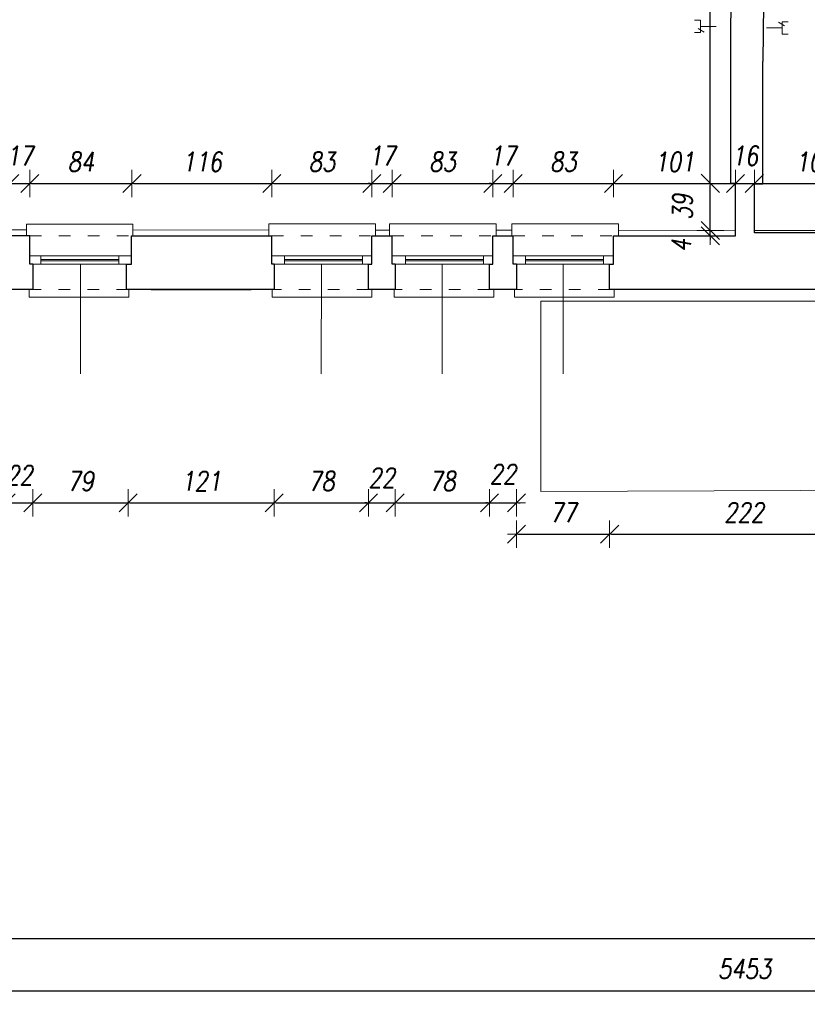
# Model space of a CAD drawing. Header units: millimetres. Extents: x -58431 to 28973, y -32170 to 9431.
# Tile 7 of 54: x -34783 to -28274, y -32170 to -24029. Entities that reach past the tile are written whole.
import ezdxf

# ---------------------------------------------------------------- set-up
doc = ezdxf.new("R2010")
doc.units = ezdxf.units.MM
doc.header["$LTSCALE"] = 8
doc.linetypes.add('ACAD_ISO03W100', pattern=[30, 12, -18])
doc.layers.get('Defpoints').update_dxf_attribs({"lineweight": 0})
for name, color, linetype, lineweight in [('A_DIMEN', 7, 'Continuous', 0), ('BAM_OPISY POWIERZCHNI', 40, 'Continuous', 0), ('instalacje', 6, 'Continuous', 0), ('parter_widok', 4, 'Continuous', 0), ('piętro_dzwi i okna', 3, 'Continuous', 0), ('piętro_parapet', 6, 'Continuous', 0), ('piętro_podciąg', 2, 'ACAD_ISO03W100', 0), ('piętro_rzut', 7, 'Continuous', 30), ('piętro_widok', 4, 'Continuous', 0), ('RZUT_wymiarowanie', 2, 'Continuous', 0), ('wymiarowanie', 4, 'Continuous', 0)]:
    doc.layers.add(name, color=color, linetype=linetype, lineweight=lineweight)
doc.styles.add('ROMANS1', font='romans.shx', dxfattribs={"width": 0.8, "oblique": 10})
doc.dimstyles.new('NARCH100', dxfattribs={"dimscale": 100, "dimtxt": 1.6, "dimasz": 0.15, "dimexe": 0, "dimexo": 0, "dimgap": 1, "dimtad": 1, "dimdec": 0, "dimlfac": 0.1, "dimrnd": 1, "dimdsep": 46, "dimtxsty": 'ROMANS1', "dimblk": 'wym', "dimcen": -1.5, "dimse1": 1, "dimse2": 1, "dimclrd": 4, "dimclre": 4, "dimclrt": 3, "dimadec": 0, "dimazin": 0, "dimtfac": 0.04, "dimtdec": 0, "dimtmove": 2, "dimatfit": 3, "dimldrblk": 'wym', "dimfxl": 0, "dimtolj": 1, "dimarcsym": 0})

# ---------------------------------------------------------------- blocks, each defined once
blk = doc.blocks.new('wym')
at = {"layer": 'A_DIMEN', "color": 4, "ltscale": 100}
for p, q in [((0, -7.5), (0, 7.5)), ((-5, -5), (5, 5)), ((-5, 0), (5, 0))]:
    blk.add_line(p, q, dxfattribs=at)
blk = doc.blocks.new('*D81')
at = {"layer": 'Defpoints', "color": 0, "transparency": 16777216}
for p in [(-34894.9, -26258.7), (-34674.8, -26258.7), (-34674.8, -28024.5)]:
    blk.add_point(p, dxfattribs=at)
at = {"layer": 'piętro_widok', "color": 4, "lineweight": -2, "transparency": 16777216}
for p, q in [((-34909.9, -28024.5), (-34924.9, -28024.5)), ((-34894.9, -28024.5), (-34674.8, -28024.5)), ((-34659.8, -28024.5), (-34644.8, -28024.5))]:
    blk.add_line(p, q, dxfattribs=at)
at = {"layer": 'piętro_widok', "color": 4, "lineweight": -2, "transparency": 16777216, "xscale": 15, "yscale": 15, "zscale": 15}
for p, rotation in [((-34894.9, -28024.5), 359.9999999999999), ((-34674.8, -28024.5), 179.9999999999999)]:
    blk.add_blockref('wym', p, dxfattribs=dict(at, rotation=rotation))
at = {"layer": 'piętro_widok', "color": 3, "transparency": 16777216, "insert": (-34784.8, -27795.4), "char_height": 160, "attachment_point": 5, "style": 'ROMANS1'}
blk.add_mtext('\\A1;22', dxfattribs=at)
blk = doc.blocks.new('*D82')
at = {"layer": 'Defpoints', "color": 0, "transparency": 16777216}
for p in [(-34674.8, -26258.7), (-33887.4, -26258.7), (-33887.4, -28024.5)]:
    blk.add_point(p, dxfattribs=at)
at = {"layer": 'piętro_widok', "color": 4, "lineweight": -2, "transparency": 16777216}
blk.add_line((-34659.8, -28024.5), (-33902.4, -28024.5), dxfattribs=at)
at = {"layer": 'piętro_widok', "color": 4, "lineweight": -2, "transparency": 16777216, "xscale": 15, "yscale": 15, "zscale": 15, "rotation": 179.9999999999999}
blk.add_blockref('wym', (-34674.8, -28024.5), dxfattribs=at)
at = {"layer": 'piętro_widok', "color": 4, "lineweight": -2, "transparency": 16777216, "xscale": 15, "yscale": 15, "zscale": 15}
blk.add_blockref('wym', (-33887.4, -28024.5), dxfattribs=at)
at = {"layer": 'piętro_widok', "color": 3, "transparency": 16777216, "insert": (-34281.1, -27844.5), "char_height": 160, "attachment_point": 5, "style": 'ROMANS1'}
blk.add_mtext('\\A1;79', dxfattribs=at)
blk = doc.blocks.new('*D83')
at = {"layer": 'Defpoints', "color": 0, "transparency": 16777216}
for p in [(-33887.4, -26258.7), (-32679.8, -26258.7), (-32679.8, -28024.5)]:
    blk.add_point(p, dxfattribs=at)
at = {"layer": 'piętro_widok', "color": 4, "lineweight": -2, "transparency": 16777216}
blk.add_line((-33872.4, -28024.5), (-32694.8, -28024.5), dxfattribs=at)
at = {"layer": 'piętro_widok', "color": 4, "lineweight": -2, "transparency": 16777216, "xscale": 15, "yscale": 15, "zscale": 15, "rotation": 179.9999999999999}
blk.add_blockref('wym', (-33887.4, -28024.5), dxfattribs=at)
at = {"layer": 'piętro_widok', "color": 4, "lineweight": -2, "transparency": 16777216, "xscale": 15, "yscale": 15, "zscale": 15}
blk.add_blockref('wym', (-32679.8, -28024.5), dxfattribs=at)
at = {"layer": 'piętro_widok', "color": 3, "transparency": 16777216, "insert": (-33283.6, -27844.5), "char_height": 160, "attachment_point": 5, "style": 'ROMANS1'}
blk.add_mtext('\\A1;121', dxfattribs=at)
blk = doc.blocks.new('*D84')
at = {"layer": 'Defpoints', "color": 0, "transparency": 16777216}
for p in [(-32679.8, -26258.7), (-31900.8, -26258.7), (-31900.8, -28024.5)]:
    blk.add_point(p, dxfattribs=at)
at = {"layer": 'piętro_widok', "color": 4, "lineweight": -2, "transparency": 16777216}
blk.add_line((-32664.8, -28024.5), (-31915.8, -28024.5), dxfattribs=at)
at = {"layer": 'piętro_widok', "color": 4, "lineweight": -2, "transparency": 16777216, "xscale": 15, "yscale": 15, "zscale": 15, "rotation": 179.9999999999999}
blk.add_blockref('wym', (-32679.8, -28024.5), dxfattribs=at)
at = {"layer": 'piętro_widok', "color": 4, "lineweight": -2, "transparency": 16777216, "xscale": 15, "yscale": 15, "zscale": 15}
blk.add_blockref('wym', (-31900.8, -28024.5), dxfattribs=at)
at = {"layer": 'piętro_widok', "color": 3, "transparency": 16777216, "insert": (-32290.3, -27844.5), "char_height": 160, "attachment_point": 5, "style": 'ROMANS1'}
blk.add_mtext('\\A1;78', dxfattribs=at)
blk = doc.blocks.new('*D85')
at = {"layer": 'Defpoints', "color": 0, "transparency": 16777216}
for p in [(-31900.8, -26258.7), (-31680.3, -26258.7), (-31680.3, -28024.5)]:
    blk.add_point(p, dxfattribs=at)
at = {"layer": 'piętro_widok', "color": 4, "lineweight": -2, "transparency": 16777216}
for p, q in [((-31915.8, -28024.5), (-31930.8, -28024.5)), ((-31900.8, -28024.5), (-31680.3, -28024.5)), ((-31665.3, -28024.5), (-31650.3, -28024.5))]:
    blk.add_line(p, q, dxfattribs=at)
at = {"layer": 'piętro_widok', "color": 4, "lineweight": -2, "transparency": 16777216, "xscale": 15, "yscale": 15, "zscale": 15}
for p, rotation in [((-31900.8, -28024.5), 359.9999999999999), ((-31680.3, -28024.5), 179.9999999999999)]:
    blk.add_blockref('wym', p, dxfattribs=dict(at, rotation=rotation))
at = {"layer": 'piętro_widok', "color": 3, "transparency": 16777216, "insert": (-31790.5, -27816.2), "char_height": 160, "attachment_point": 5, "style": 'ROMANS1'}
blk.add_mtext('\\A1;22', dxfattribs=at)
blk = doc.blocks.new('*D86')
at = {"layer": 'Defpoints', "color": 0, "transparency": 16777216}
for p in [(-31680.3, -26258.7), (-30901.3, -26258.7), (-30901.3, -28024.5)]:
    blk.add_point(p, dxfattribs=at)
at = {"layer": 'piętro_widok', "color": 4, "lineweight": -2, "transparency": 16777216}
blk.add_line((-31665.3, -28024.5), (-30916.3, -28024.5), dxfattribs=at)
at = {"layer": 'piętro_widok', "color": 4, "lineweight": -2, "transparency": 16777216, "xscale": 15, "yscale": 15, "zscale": 15, "rotation": 179.9999999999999}
blk.add_blockref('wym', (-31680.3, -28024.5), dxfattribs=at)
at = {"layer": 'piętro_widok', "color": 4, "lineweight": -2, "transparency": 16777216, "xscale": 15, "yscale": 15, "zscale": 15}
blk.add_blockref('wym', (-30901.3, -28024.5), dxfattribs=at)
at = {"layer": 'piętro_widok', "color": 3, "transparency": 16777216, "insert": (-31290.8, -27844.5), "char_height": 160, "attachment_point": 5, "style": 'ROMANS1'}
blk.add_mtext('\\A1;78', dxfattribs=at)
blk = doc.blocks.new('*D87')
at = {"layer": 'Defpoints', "color": 0, "transparency": 16777216}
for p in [(-30901.3, -26258.7), (-30677.2, -26258.7), (-30677.2, -28024.5)]:
    blk.add_point(p, dxfattribs=at)
at = {"layer": 'piętro_widok', "color": 4, "lineweight": -2, "transparency": 16777216}
for p, q in [((-30916.3, -28024.5), (-30931.3, -28024.5)), ((-30901.3, -28024.5), (-30677.2, -28024.5)), ((-30662.2, -28024.5), (-30647.2, -28024.5))]:
    blk.add_line(p, q, dxfattribs=at)
at = {"layer": 'piętro_widok', "color": 4, "lineweight": -2, "transparency": 16777216, "xscale": 15, "yscale": 15, "zscale": 15}
for p, rotation in [((-30901.3, -28024.5), 359.9999999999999), ((-30677.2, -28024.5), 179.9999999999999)]:
    blk.add_blockref('wym', p, dxfattribs=dict(at, rotation=rotation))
at = {"layer": 'piętro_widok', "color": 3, "transparency": 16777216, "insert": (-30789.2, -27786.2), "char_height": 160, "attachment_point": 5, "style": 'ROMANS1'}
blk.add_mtext('\\A1;22', dxfattribs=at)
blk = doc.blocks.new('*D88')
at = {"layer": 'Defpoints', "color": 0, "transparency": 16777216}
for p in [(-30677.2, -26258.7), (-29907.7, -26258.7), (-29907.7, -28282.8)]:
    blk.add_point(p, dxfattribs=at)
at = {"layer": 'piętro_widok', "color": 4, "lineweight": -2, "transparency": 16777216}
blk.add_line((-30662.2, -28282.8), (-29922.7, -28282.8), dxfattribs=at)
at = {"layer": 'piętro_widok', "color": 4, "lineweight": -2, "transparency": 16777216, "xscale": 15, "yscale": 15, "zscale": 15, "rotation": 179.9999999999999}
blk.add_blockref('wym', (-30677.2, -28282.8), dxfattribs=at)
at = {"layer": 'piętro_widok', "color": 4, "lineweight": -2, "transparency": 16777216, "xscale": 15, "yscale": 15, "zscale": 15}
blk.add_blockref('wym', (-29907.7, -28282.8), dxfattribs=at)
at = {"layer": 'piętro_widok', "color": 3, "transparency": 16777216, "insert": (-30292.4, -28102.8), "char_height": 160, "attachment_point": 5, "style": 'ROMANS1'}
blk.add_mtext('\\A1;77', dxfattribs=at)
blk = doc.blocks.new('*D89')
at = {"layer": 'Defpoints', "color": 0, "transparency": 16777216}
for p in [(-29907.7, -26258.7), (-27685.3, -26258.7), (-27685.3, -28282.8)]:
    blk.add_point(p, dxfattribs=at)
at = {"layer": 'piętro_widok', "color": 4, "lineweight": -2, "transparency": 16777216}
blk.add_line((-29892.7, -28282.8), (-27700.3, -28282.8), dxfattribs=at)
at = {"layer": 'piętro_widok', "color": 4, "lineweight": -2, "transparency": 16777216, "xscale": 15, "yscale": 15, "zscale": 15, "rotation": 179.9999999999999}
blk.add_blockref('wym', (-29907.7, -28282.8), dxfattribs=at)
at = {"layer": 'piętro_widok', "color": 4, "lineweight": -2, "transparency": 16777216, "xscale": 15, "yscale": 15, "zscale": 15}
blk.add_blockref('wym', (-27685.3, -28282.8), dxfattribs=at)
at = {"layer": 'piętro_widok', "color": 3, "transparency": 16777216, "insert": (-28796.5, -28102.8), "char_height": 160, "attachment_point": 5, "style": 'ROMANS1'}
blk.add_mtext('\\A1;222', dxfattribs=at)
blk = doc.blocks.new('*D208')
at = {"layer": 'Defpoints', "color": 0, "transparency": 16777216}
for p in [(-34700.1, -25384.3), (-34866.8, -25981.2), (-34700.1, -25981.2)]:
    blk.add_point(p, dxfattribs=at)
at = {"layer": 'RZUT_wymiarowanie', "color": 4, "lineweight": -2, "transparency": 16777216}
for p, q in [((-34881.8, -25384.3), (-34896.8, -25384.3)), ((-34866.8, -25384.3), (-34700.1, -25384.3)), ((-34685.1, -25384.3), (-34670.1, -25384.3))]:
    blk.add_line(p, q, dxfattribs=at)
at = {"layer": 'RZUT_wymiarowanie', "color": 4, "lineweight": -2, "transparency": 16777216, "xscale": 15, "yscale": 15, "zscale": 15}
for p, rotation in [((-34866.8, -25384.3), 359.9999999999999), ((-34700.1, -25384.3), 179.9999999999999)]:
    blk.add_blockref('wym', p, dxfattribs=dict(at, rotation=rotation))
at = {"layer": 'RZUT_wymiarowanie', "color": 3, "transparency": 16777216, "insert": (-34783.4, -25154.3), "char_height": 160, "attachment_point": 5, "style": 'ROMANS1'}
blk.add_mtext('\\A1;17', dxfattribs=at)
blk = doc.blocks.new('*D209')
at = {"layer": 'Defpoints', "color": 0, "transparency": 16777216}
for p in [(-33855.6, -25384.3), (-34700.1, -25981.2), (-33855.6, -25981.2)]:
    blk.add_point(p, dxfattribs=at)
at = {"layer": 'RZUT_wymiarowanie', "color": 4, "lineweight": -2, "transparency": 16777216}
blk.add_line((-34685.1, -25384.3), (-33870.6, -25384.3), dxfattribs=at)
at = {"layer": 'RZUT_wymiarowanie', "color": 4, "lineweight": -2, "transparency": 16777216, "xscale": 15, "yscale": 15, "zscale": 15, "rotation": 179.9999999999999}
blk.add_blockref('wym', (-34700.1, -25384.3), dxfattribs=at)
at = {"layer": 'RZUT_wymiarowanie', "color": 4, "lineweight": -2, "transparency": 16777216, "xscale": 15, "yscale": 15, "zscale": 15}
blk.add_blockref('wym', (-33855.6, -25384.3), dxfattribs=at)
at = {"layer": 'RZUT_wymiarowanie', "color": 3, "transparency": 16777216, "insert": (-34277.8, -25204.3), "char_height": 160, "attachment_point": 5, "style": 'ROMANS1'}
blk.add_mtext('\\A1;84', dxfattribs=at)
blk = doc.blocks.new('*D210')
at = {"layer": 'Defpoints', "color": 0, "transparency": 16777216}
for p in [(-32699, -25384.3), (-33855.6, -25981.2), (-32699, -25981.2)]:
    blk.add_point(p, dxfattribs=at)
at = {"layer": 'RZUT_wymiarowanie', "color": 4, "lineweight": -2, "transparency": 16777216}
blk.add_line((-33840.6, -25384.3), (-32714, -25384.3), dxfattribs=at)
at = {"layer": 'RZUT_wymiarowanie', "color": 4, "lineweight": -2, "transparency": 16777216, "xscale": 15, "yscale": 15, "zscale": 15, "rotation": 179.9999999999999}
blk.add_blockref('wym', (-33855.6, -25384.3), dxfattribs=at)
at = {"layer": 'RZUT_wymiarowanie', "color": 4, "lineweight": -2, "transparency": 16777216, "xscale": 15, "yscale": 15, "zscale": 15}
blk.add_blockref('wym', (-32699, -25384.3), dxfattribs=at)
at = {"layer": 'RZUT_wymiarowanie', "color": 3, "transparency": 16777216, "insert": (-33277.3, -25204.3), "char_height": 160, "attachment_point": 5, "style": 'ROMANS1'}
blk.add_mtext('\\A1;116', dxfattribs=at)
blk = doc.blocks.new('*D211')
at = {"layer": 'Defpoints', "color": 0, "transparency": 16777216}
for p in [(-31872.8, -25384.3), (-32699, -25981.2), (-31872.8, -25981.2)]:
    blk.add_point(p, dxfattribs=at)
at = {"layer": 'RZUT_wymiarowanie', "color": 4, "lineweight": -2, "transparency": 16777216}
blk.add_line((-32684, -25384.3), (-31887.8, -25384.3), dxfattribs=at)
at = {"layer": 'RZUT_wymiarowanie', "color": 4, "lineweight": -2, "transparency": 16777216, "xscale": 15, "yscale": 15, "zscale": 15, "rotation": 179.9999999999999}
blk.add_blockref('wym', (-32699, -25384.3), dxfattribs=at)
at = {"layer": 'RZUT_wymiarowanie', "color": 4, "lineweight": -2, "transparency": 16777216, "xscale": 15, "yscale": 15, "zscale": 15}
blk.add_blockref('wym', (-31872.8, -25384.3), dxfattribs=at)
at = {"layer": 'RZUT_wymiarowanie', "color": 3, "transparency": 16777216, "insert": (-32285.9, -25204.3), "char_height": 160, "attachment_point": 5, "style": 'ROMANS1'}
blk.add_mtext('\\A1;83', dxfattribs=at)
blk = doc.blocks.new('*D212')
at = {"layer": 'Defpoints', "color": 0, "transparency": 16777216}
for p in [(-31705.5, -25384.3), (-31872.8, -25981.2), (-31705.5, -25981.2)]:
    blk.add_point(p, dxfattribs=at)
at = {"layer": 'RZUT_wymiarowanie', "color": 4, "lineweight": -2, "transparency": 16777216}
for p, q in [((-31887.8, -25384.3), (-31902.8, -25384.3)), ((-31872.8, -25384.3), (-31705.5, -25384.3)), ((-31690.5, -25384.3), (-31675.5, -25384.3))]:
    blk.add_line(p, q, dxfattribs=at)
at = {"layer": 'RZUT_wymiarowanie', "color": 4, "lineweight": -2, "transparency": 16777216, "xscale": 15, "yscale": 15, "zscale": 15}
for p, rotation in [((-31872.8, -25384.3), 359.9999999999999), ((-31705.5, -25384.3), 179.9999999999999)]:
    blk.add_blockref('wym', p, dxfattribs=dict(at, rotation=rotation))
at = {"layer": 'RZUT_wymiarowanie', "color": 3, "transparency": 16777216, "insert": (-31789.1, -25154.3), "char_height": 160, "attachment_point": 5, "style": 'ROMANS1'}
blk.add_mtext('\\A1;17', dxfattribs=at)
blk = doc.blocks.new('*D213')
at = {"layer": 'Defpoints', "color": 0, "transparency": 16777216}
for p in [(-30873.1, -25384.3), (-31705.5, -25981.2), (-30873.1, -25981.2)]:
    blk.add_point(p, dxfattribs=at)
at = {"layer": 'RZUT_wymiarowanie', "color": 4, "lineweight": -2, "transparency": 16777216}
blk.add_line((-31690.5, -25384.3), (-30888.1, -25384.3), dxfattribs=at)
at = {"layer": 'RZUT_wymiarowanie', "color": 4, "lineweight": -2, "transparency": 16777216, "xscale": 15, "yscale": 15, "zscale": 15, "rotation": 179.9999999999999}
blk.add_blockref('wym', (-31705.5, -25384.3), dxfattribs=at)
at = {"layer": 'RZUT_wymiarowanie', "color": 4, "lineweight": -2, "transparency": 16777216, "xscale": 15, "yscale": 15, "zscale": 15}
blk.add_blockref('wym', (-30873.1, -25384.3), dxfattribs=at)
at = {"layer": 'RZUT_wymiarowanie', "color": 3, "transparency": 16777216, "insert": (-31289.3, -25204.3), "char_height": 160, "attachment_point": 5, "style": 'ROMANS1'}
blk.add_mtext('\\A1;83', dxfattribs=at)
blk = doc.blocks.new('*D214')
at = {"layer": 'Defpoints', "color": 0, "transparency": 16777216}
for p in [(-30705.6, -25384.3), (-30873.1, -25981.2), (-30705.6, -25981.2)]:
    blk.add_point(p, dxfattribs=at)
at = {"layer": 'RZUT_wymiarowanie', "color": 4, "lineweight": -2, "transparency": 16777216}
for p, q in [((-30888.1, -25384.3), (-30903.1, -25384.3)), ((-30873.1, -25384.3), (-30705.6, -25384.3)), ((-30690.6, -25384.3), (-30675.6, -25384.3))]:
    blk.add_line(p, q, dxfattribs=at)
at = {"layer": 'RZUT_wymiarowanie', "color": 4, "lineweight": -2, "transparency": 16777216, "xscale": 15, "yscale": 15, "zscale": 15}
for p, rotation in [((-30873.1, -25384.3), 359.9999999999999), ((-30705.6, -25384.3), 179.9999999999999)]:
    blk.add_blockref('wym', p, dxfattribs=dict(at, rotation=rotation))
at = {"layer": 'RZUT_wymiarowanie', "color": 3, "transparency": 16777216, "insert": (-30789.4, -25154.3), "char_height": 160, "attachment_point": 5, "style": 'ROMANS1'}
blk.add_mtext('\\A1;17', dxfattribs=at)
blk = doc.blocks.new('*D215')
at = {"layer": 'Defpoints', "color": 0, "transparency": 16777216}
for p in [(-29875.8, -25384.3), (-30705.6, -25981.2), (-29875.8, -25981.2)]:
    blk.add_point(p, dxfattribs=at)
at = {"layer": 'RZUT_wymiarowanie', "color": 4, "lineweight": -2, "transparency": 16777216}
blk.add_line((-30690.6, -25384.3), (-29890.8, -25384.3), dxfattribs=at)
at = {"layer": 'RZUT_wymiarowanie', "color": 4, "lineweight": -2, "transparency": 16777216, "xscale": 15, "yscale": 15, "zscale": 15, "rotation": 179.9999999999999}
blk.add_blockref('wym', (-30705.6, -25384.3), dxfattribs=at)
at = {"layer": 'RZUT_wymiarowanie', "color": 4, "lineweight": -2, "transparency": 16777216, "xscale": 15, "yscale": 15, "zscale": 15}
blk.add_blockref('wym', (-29875.8, -25384.3), dxfattribs=at)
at = {"layer": 'RZUT_wymiarowanie', "color": 3, "transparency": 16777216, "insert": (-30290.7, -25204.3), "char_height": 160, "attachment_point": 5, "style": 'ROMANS1'}
blk.add_mtext('\\A1;83', dxfattribs=at)
blk = doc.blocks.new('*D216')
at = {"layer": 'Defpoints', "color": 0, "transparency": 16777216}
for p in [(-28867.7, -25384.3), (-28867.7, -25816.5), (-29875.8, -25981.2)]:
    blk.add_point(p, dxfattribs=at)
at = {"layer": 'RZUT_wymiarowanie', "color": 4, "lineweight": -2, "transparency": 16777216}
blk.add_line((-29860.8, -25384.3), (-28882.7, -25384.3), dxfattribs=at)
at = {"layer": 'RZUT_wymiarowanie', "color": 4, "lineweight": -2, "transparency": 16777216, "xscale": 15, "yscale": 15, "zscale": 15, "rotation": 179.9999999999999}
blk.add_blockref('wym', (-29875.8, -25384.3), dxfattribs=at)
at = {"layer": 'RZUT_wymiarowanie', "color": 4, "lineweight": -2, "transparency": 16777216, "xscale": 15, "yscale": 15, "zscale": 15}
blk.add_blockref('wym', (-28867.7, -25384.3), dxfattribs=at)
at = {"layer": 'RZUT_wymiarowanie', "color": 3, "transparency": 16777216, "insert": (-29371.8, -25204.3), "char_height": 160, "attachment_point": 5, "style": 'ROMANS1'}
blk.add_mtext('\\A1;101', dxfattribs=at)
blk = doc.blocks.new('*D217')
at = {"layer": 'Defpoints', "color": 0, "transparency": 16777216}
for p in [(-28711.9, -25384.3), (-28711.9, -25792.5), (-28867.7, -25816.5)]:
    blk.add_point(p, dxfattribs=at)
at = {"layer": 'RZUT_wymiarowanie', "color": 4, "lineweight": -2, "transparency": 16777216}
for p, q in [((-28882.7, -25384.3), (-28897.7, -25384.3)), ((-28867.7, -25384.3), (-28711.9, -25384.3)), ((-28696.9, -25384.3), (-28681.9, -25384.3))]:
    blk.add_line(p, q, dxfattribs=at)
at = {"layer": 'RZUT_wymiarowanie', "color": 4, "lineweight": -2, "transparency": 16777216, "xscale": 15, "yscale": 15, "zscale": 15}
for p, rotation in [((-28867.7, -25384.3), 359.9999999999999), ((-28711.9, -25384.3), 179.9999999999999)]:
    blk.add_blockref('wym', p, dxfattribs=dict(at, rotation=rotation))
at = {"layer": 'RZUT_wymiarowanie', "color": 3, "transparency": 16777216, "insert": (-28789.8, -25154.3), "char_height": 160, "attachment_point": 5, "style": 'ROMANS1'}
blk.add_mtext('\\A1;16', dxfattribs=at)
blk = doc.blocks.new('*D218')
at = {"layer": 'Defpoints', "color": 0, "transparency": 16777216}
for p in [(-27702.5, -25384.3), (-28711.9, -25792.5), (-27702.5, -25981.2)]:
    blk.add_point(p, dxfattribs=at)
at = {"layer": 'RZUT_wymiarowanie', "color": 4, "lineweight": -2, "transparency": 16777216}
blk.add_line((-28696.9, -25384.3), (-27717.5, -25384.3), dxfattribs=at)
at = {"layer": 'RZUT_wymiarowanie', "color": 4, "lineweight": -2, "transparency": 16777216, "xscale": 15, "yscale": 15, "zscale": 15, "rotation": 179.9999999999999}
blk.add_blockref('wym', (-28711.9, -25384.3), dxfattribs=at)
at = {"layer": 'RZUT_wymiarowanie', "color": 4, "lineweight": -2, "transparency": 16777216, "xscale": 15, "yscale": 15, "zscale": 15}
blk.add_blockref('wym', (-27702.5, -25384.3), dxfattribs=at)
at = {"layer": 'RZUT_wymiarowanie', "color": 3, "transparency": 16777216, "insert": (-28207.2, -25204.3), "char_height": 160, "attachment_point": 5, "style": 'ROMANS1'}
blk.add_mtext('\\A1;101', dxfattribs=at)
blk = doc.blocks.new('*D543')
at = {"layer": 'BAM_OPISY POWIERZCHNI', "color": 4, "lineweight": -2, "transparency": 16777216}
blk.add_line((-56042.1, -31627.1), (-14725.3, -31627.1), dxfattribs=at)
at = {"layer": 'Defpoints', "color": 0, "transparency": 16777216}
for p in [(-56057.1, -26261.6), (-14710.3, -30520.1), (-14710.3, -31627.1)]:
    blk.add_point(p, dxfattribs=at)
at = {"layer": 'BAM_OPISY POWIERZCHNI', "color": 4, "lineweight": -2, "transparency": 16777216, "xscale": 15, "yscale": 15, "zscale": 15, "rotation": 179.9999999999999}
blk.add_blockref('wym', (-56057.1, -31627.1), dxfattribs=at)
at = {"layer": 'BAM_OPISY POWIERZCHNI', "color": 4, "lineweight": -2, "transparency": 16777216, "xscale": 15, "yscale": 15, "zscale": 15}
blk.add_blockref('wym', (-14710.3, -31627.1), dxfattribs=at)
at = {"layer": 'BAM_OPISY POWIERZCHNI', "color": 3, "transparency": 16777216, "insert": (-35383.7, -31447.1), "char_height": 160, "attachment_point": 5, "style": 'ROMANS1'}
blk.add_mtext('\\A1;4135', dxfattribs=at)
blk = doc.blocks.new('*D546')
at = {"layer": 'BAM_OPISY POWIERZCHNI', "color": 4, "lineweight": -2, "transparency": 16777216}
blk.add_line((-56042.1, -32057.8), (-1543.1, -32057.8), dxfattribs=at)
at = {"layer": 'Defpoints', "color": 0, "transparency": 16777216}
for p in [(-56057.1, -26261.6), (-1528.1, -26309.4), (-1528.1, -32057.8)]:
    blk.add_point(p, dxfattribs=at)
at = {"layer": 'BAM_OPISY POWIERZCHNI', "color": 4, "lineweight": -2, "transparency": 16777216, "xscale": 15, "yscale": 15, "zscale": 15, "rotation": 179.9999999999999}
blk.add_blockref('wym', (-56057.1, -32057.8), dxfattribs=at)
at = {"layer": 'BAM_OPISY POWIERZCHNI', "color": 4, "lineweight": -2, "transparency": 16777216, "xscale": 15, "yscale": 15, "zscale": 15}
blk.add_blockref('wym', (-1528.1, -32057.8), dxfattribs=at)
at = {"layer": 'BAM_OPISY POWIERZCHNI', "color": 3, "transparency": 16777216, "insert": (-28792.6, -31877.8), "char_height": 160, "attachment_point": 5, "style": 'ROMANS1'}
blk.add_mtext('\\A1;5453', dxfattribs=at)
blk = doc.blocks.new('*D800')
at = {"layer": 'BAM_OPISY POWIERZCHNI', "color": 4, "lineweight": -2, "transparency": 16777216}
for p, q in [((-29075.8, -25756.6), (-29075.8, -25741.6)), ((-29075.8, -25816.5), (-29075.8, -25771.6)), ((-29075.8, -25831.5), (-29075.8, -25846.5))]:
    blk.add_line(p, q, dxfattribs=at)
at = {"layer": 'Defpoints', "color": 0, "transparency": 16777216}
for p in [(-29075.8, -25771.6), (-28867.7, -25771.6), (-28867.7, -25816.5)]:
    blk.add_point(p, dxfattribs=at)
at = {"layer": 'BAM_OPISY POWIERZCHNI', "color": 4, "lineweight": -2, "transparency": 16777216, "xscale": 15, "yscale": 15, "zscale": 15}
for p, rotation in [((-29075.8, -25771.6), 270), ((-29075.8, -25816.5), 90)]:
    blk.add_blockref('wym', p, dxfattribs=dict(at, rotation=rotation))
at = {"layer": 'BAM_OPISY POWIERZCHNI', "color": 3, "transparency": 16777216, "insert": (-29317.6, -25897.7), "char_height": 160, "attachment_point": 5, "rotation": 90, "style": 'ROMANS1'}
blk.add_mtext('\\A1;4', dxfattribs=at)
blk = doc.blocks.new('*D801')
at = {"layer": 'BAM_OPISY POWIERZCHNI', "color": 4, "lineweight": -2, "transparency": 16777216}
blk.add_line((-29075.8, -25756.6), (-29075.8, -25397.8), dxfattribs=at)
at = {"layer": 'Defpoints', "color": 0, "transparency": 16777216}
for p in [(-29075.8, -25382.8), (-28905.9, -25382.8), (-28867.7, -25771.6)]:
    blk.add_point(p, dxfattribs=at)
at = {"layer": 'BAM_OPISY POWIERZCHNI', "color": 4, "lineweight": -2, "transparency": 16777216, "xscale": 15, "yscale": 15, "zscale": 15}
for p, rotation in [((-29075.8, -25382.8), 90), ((-29075.8, -25771.6), 270)]:
    blk.add_blockref('wym', p, dxfattribs=dict(at, rotation=rotation))
at = {"layer": 'BAM_OPISY POWIERZCHNI', "color": 3, "transparency": 16777216, "insert": (-29305.8, -25577.2), "char_height": 160, "attachment_point": 5, "rotation": 90, "style": 'ROMANS1'}
blk.add_mtext('\\A1;39', dxfattribs=at)
blk = doc.blocks.new('*D802')
at = {"layer": 'BAM_OPISY POWIERZCHNI', "color": 4, "lineweight": -2, "transparency": 16777216}
blk.add_line((-29075.8, -25367.8), (-29075.8, -20561.2), dxfattribs=at)
at = {"layer": 'Defpoints', "color": 0, "transparency": 16777216}
for p in [(-29075.8, -20546.2), (-29046.4, -20546.2), (-28905.9, -25382.8)]:
    blk.add_point(p, dxfattribs=at)
at = {"layer": 'BAM_OPISY POWIERZCHNI', "color": 4, "lineweight": -2, "transparency": 16777216, "xscale": 15, "yscale": 15, "zscale": 15}
for p, rotation in [((-29075.8, -20546.2), 90), ((-29075.8, -25382.8), 270)]:
    blk.add_blockref('wym', p, dxfattribs=dict(at, rotation=rotation))
at = {"layer": 'BAM_OPISY POWIERZCHNI', "color": 3, "transparency": 16777216, "insert": (-29255.8, -22964.5), "char_height": 160, "attachment_point": 5, "rotation": 90, "style": 'ROMANS1'}
blk.add_mtext('\\A1;484', dxfattribs=at)

msp = doc.modelspace()

# ---------------------------------------------------------------- linework, layer by layer
at = {"layer": 'instalacje'}
for points in [[(-29206.2, -24033.9), (-29156, -24033.9)], [(-29156, -24033.9), (-29156, -24134.4)], [(-29156, -24084.2), (-29028, -24084.2)], [(-28482.3, -24097.5), (-28610.3, -24097.5)], [(-28461.6, -24079.4), (-28511.3, -24049.5)], [(-28482.3, -24147.8), (-28482.3, -24047.3)], [(-28432, -24047.3), (-28482.3, -24047.3)], [(-29206.2, -24134.4), (-29156, -24134.4)], [(-29176.7, -24102.3), (-29127, -24132.2)], [(-28432.1, -24147.8), (-28482.3, -24147.8)]]:
    msp.add_lwpolyline(points, dxfattribs=at)
at = {"layer": 'parter_widok'}
for points in [[(-30477.3, -26455.8), (-30477.3, -26356.4), (-14710.3, -26356.4)], [(-30477.3, -26455.8), (-30477.3, -27929.6), (-14710.3, -27868.4)]]:
    msp.add_lwpolyline(points, dxfattribs=at)
at = {"layer": 'piętro_dzwi i okna'}
for points in [[(-33855.6, -25981.2), (-34700.1, -25981.2)], [(-33887.4, -26051.2), (-34674.8, -26051.2)], [(-34609.1, -25981.2), (-34609.1, -26051.2)], [(-33963.8, -26012.4), (-34609.1, -26012.4)], [(-33963.8, -26022), (-34609.1, -26022)], [(-33963.8, -25981.2), (-33963.8, -26051.2)], [(-31872.8, -25981.2), (-32699, -25981.2)], [(-31900.8, -26051.2), (-32679.8, -26051.2)], [(-32595.7, -25981.2), (-32595.7, -26051.2)], [(-31950.3, -26012.4), (-32595.7, -26012.4)], [(-31950.3, -26022), (-32595.7, -26022)], [(-31950.3, -25981.2), (-31950.3, -26051.2)], [(-30873.1, -25981.2), (-31705.5, -25981.2)], [(-30901.3, -26051.2), (-31680.3, -26051.2)], [(-31594.4, -25981.2), (-31594.4, -26051.2)], [(-30949, -26012.4), (-31594.4, -26012.4)], [(-30949, -26022), (-31594.4, -26022)], [(-30949, -25981.2), (-30949, -26051.2)], [(-30706, -25971.2), (-30706.4, -25971.2)], [(-29875.8, -25981.2), (-30705.6, -25981.2)], [(-29907.7, -26051.2), (-30677.2, -26051.2)], [(-30604.5, -25981.2), (-30604.5, -26051.2)], [(-29959.1, -26012.4), (-30604.5, -26012.4)], [(-29959.1, -26022), (-30604.5, -26022)], [(-29959.1, -25981.2), (-29959.1, -26051.2)]]:
    msp.add_lwpolyline(points, dxfattribs=at)
at = {"layer": 'piętro_parapet'}
for points in [[(-34728.6, -25816.5), (-34728.6, -25720.9), (-33847.4, -25720.9), (-33847.4, -25816.5)], [(-32724.4, -25816.5), (-32724.4, -25716.3), (-31843.2, -25716.3), (-31843.2, -25816.5)], [(-31726.3, -25816.5), (-31726.3, -25716.3), (-30845.1, -25716.3), (-30845.1, -25816.5)], [(-30715.2, -25816.5), (-30715.2, -25716.3), (-29834, -25716.3), (-29834, -25816.5)], [(-34704.8, -26258.7), (-34704.8, -26324.3), (-33880.4, -26324.3), (-33880.4, -26258.7)], [(-32697.6, -26258.7), (-32697.6, -26324.3), (-31873.2, -26324.3), (-31873.2, -26258.7)], [(-31689, -26258.7), (-31689, -26324.3), (-30864.6, -26324.3), (-30864.6, -26258.7)], [(-30693.8, -26258.7), (-30693.8, -26324.3), (-29869.4, -26324.3), (-29869.4, -26258.7)]]:
    msp.add_lwpolyline(points, dxfattribs=at)
at = {"layer": 'piętro_podciąg'}
for points in [[(-34700.1, -25816.5), (-33859.2, -25816.5)], [(-32699, -25816.5), (-31872.8, -25816.5)], [(-31705.5, -25816.5), (-30873.1, -25816.5)], [(-30705.6, -25816.5), (-29875.8, -25816.5)], [(-33887.4, -26258.7), (-34682.7, -26258.7)], [(-31900.8, -26258.7), (-32679.8, -26258.7)], [(-30901.3, -26258.7), (-31680.3, -26258.7)], [(-29907.7, -26258.7), (-30677.2, -26258.7)]]:
    msp.add_lwpolyline(points, dxfattribs=at)
at = {"layer": 'piętro_rzut'}
for p, q in [((-29875.8, -26051.2), (-29875.8, -25816.5)), ((-29907.7, -26258.7), (-29907.7, -26051.2)), ((-29907.7, -26051.2), (-29875.8, -26051.2)), ((-29691.8, -26258.7), (-29907.7, -26258.7))]:
    msp.add_line(p, q, dxfattribs=at)
for points in [[(-28905.9, -24127.3), (-28862.5, -20546.2), (-29046.4, -20546.2), (-29075.9, -19828.5), (-28492.8, -19804.6), (-28486, -20551.4), (-28598.1, -20551.4), (-28640.6, -24375.5)], [(-29875.8, -25816.5), (-28867.7, -25816.5), (-28867.7, -25382.8), (-28905.9, -25382.8), (-28905.9, -24127.3)], [(-28026.9, -25792.5), (-28711.9, -25792.5), (-28711.9, -25385.9), (-28640.6, -25385.9), (-28640.6, -24375.5)], [(-34674.8, -26051.2), (-34674.8, -26258.7), (-34894.9, -26258.7), (-34894.9, -26051.2), (-34866.8, -26051.2), (-34866.8, -25816.5)], [(-34700.1, -25816.5), (-34866.8, -25816.5)], [(-34674.8, -26051.2), (-34700.1, -26051.2), (-34700.1, -25816.5)], [(-33696.4, -26258.7), (-33899.5, -26258.7), (-33899.5, -26051.2), (-33859.2, -26051.2), (-33859.2, -25816.5)], [(-33859.2, -25816.5), (-32699, -25816.5)], [(-32679.8, -26051.2), (-32699, -26051.2), (-32699, -25816.5)], [(-31680.3, -26051.2), (-31680.3, -26258.7), (-31900.8, -26258.7), (-31900.8, -26051.2), (-31872.8, -26051.2), (-31872.8, -25816.5)], [(-31872.8, -25816.5), (-31705.5, -25816.5)], [(-31680.3, -26051.2), (-31705.5, -26051.2), (-31705.5, -25816.5)], [(-31705.5, -25850.3), (-31705.5, -25816.5)], [(-30677.2, -26051.2), (-30677.2, -26258.7), (-30901.3, -26258.7), (-30901.3, -26051.2), (-30873.1, -26051.2), (-30873.1, -25816.5)], [(-30873.1, -25816.5), (-30705.6, -25816.5)], [(-30677.2, -26051.2), (-30705.6, -26051.2), (-30705.6, -25816.5)], [(-29834, -25816.5), (-29773.4, -25816.5)], [(-32679.8, -26051.2), (-32679.8, -26258.7), (-33887.4, -26258.7)], [(-33696.4, -26258.7), (-32871.1, -26258.7)], [(-27881.9, -26258.7), (-29691.8, -26258.7)]]:
    msp.add_lwpolyline(points, dxfattribs=at)
at = {"layer": 'piętro_widok'}
for points in [[(-34849, -25767.1), (-34728.6, -25767.2)], [(-33847.4, -25767.8), (-32721.4, -25768.7)], [(-31843.2, -25769.3), (-31726.3, -25769.4)], [(-30845.1, -25770.1), (-30715.2, -25770.2)], [(-29834, -25770.8), (-28867.7, -25771.6)], [(-28711.9, -25771.7), (-27723.3, -25772.4)]]:
    msp.add_lwpolyline(points, dxfattribs=at)
at = {"layer": 'wymiarowanie'}
for points in [[(-34281.6, -26956.6), (-34281.1, -26051.2)], [(-32290.8, -26956.6), (-32290.3, -26051.2)], [(-31291.3, -26956.6), (-31290.8, -26051.2)], [(-30293, -26956.6), (-30292.4, -26051.2)]]:
    msp.add_lwpolyline(points, dxfattribs=at)

# ---------------------------------------------------------------- dimensions: what is measured, and where the dimension line sits
at = {"layer": 'BAM_OPISY POWIERZCHNI'}
for base, p1, p2, picture, middle in [((-29075.8, -20546.2), (-28905.9, -25382.8), (-29046.4, -20546.2), '*D802', (-29255.8, -22964.5)), ((-29075.8, -25382.8), (-28867.7, -25771.6), (-28905.9, -25382.8), '*D801', (-29305.8, -25577.2))]:
    dim = msp.add_linear_dim(base=base, p1=p1, p2=p2, angle=90, dimstyle='NARCH100', dxfattribs=at)
    dim.commit()
    dim.dimension.update_dxf_attribs({"geometry": picture, "text_midpoint": middle})
dim = msp.add_linear_dim(base=(-29075.8, -25771.6), p1=(-28867.7, -25816.5), p2=(-28867.7, -25771.6), angle=90, dimstyle='NARCH100', dxfattribs=at)
dim.commit()
dim.dimension.update_dxf_attribs({"geometry": '*D800', "text_midpoint": (-29317.6, -25897.7), "dimtype": 160})
for base, p2, picture, middle in [((-14710.3, -31627.1), (-14710.3, -30520.1), '*D543', (-35383.7, -31447.1)), ((-1528.1, -32057.8), (-1528.1, -26309.4), '*D546', (-28792.6, -31877.8))]:
    dim = msp.add_linear_dim(base=base, p1=(-56057.1, -26261.6), p2=p2, dimstyle='NARCH100', dxfattribs=at)
    dim.commit()
    dim.dimension.update_dxf_attribs({"geometry": picture, "text_midpoint": middle})
at = {"layer": 'piętro_widok'}
for base, p1, p2, picture, middle in [((-34674.8, -28024.5), (-34894.9, -26258.7), (-34674.8, -26258.7), '*D81', (-34784.8, -27795.4)), ((-31680.3, -28024.5), (-31900.8, -26258.7), (-31680.3, -26258.7), '*D85', (-31790.5, -27816.2)), ((-30677.2, -28024.5), (-30901.3, -26258.7), (-30677.2, -26258.7), '*D87', (-30789.2, -27786.2))]:
    dim = msp.add_linear_dim(base=base, p1=p1, p2=p2, dimstyle='NARCH100', dxfattribs=at)
    dim.commit()
    dim.dimension.update_dxf_attribs({"geometry": picture, "text_midpoint": middle, "dimtype": 160})
for base, p1, p2, picture, middle in [((-33887.4, -28024.5), (-34674.8, -26258.7), (-33887.4, -26258.7), '*D82', (-34281.1, -27844.5)), ((-32679.8, -28024.5), (-33887.4, -26258.7), (-32679.8, -26258.7), '*D83', (-33283.6, -27844.5)), ((-31900.8, -28024.5), (-32679.8, -26258.7), (-31900.8, -26258.7), '*D84', (-32290.3, -27844.5)), ((-30901.3, -28024.5), (-31680.3, -26258.7), (-30901.3, -26258.7), '*D86', (-31290.8, -27844.5)), ((-29907.7, -28282.8), (-30677.2, -26258.7), (-29907.7, -26258.7), '*D88', (-30292.4, -28102.8)), ((-27685.3, -28282.8), (-29907.7, -26258.7), (-27685.3, -26258.7), '*D89', (-28796.5, -28102.8))]:
    dim = msp.add_linear_dim(base=base, p1=p1, p2=p2, dimstyle='NARCH100', dxfattribs=at)
    dim.commit()
    dim.dimension.update_dxf_attribs({"geometry": picture, "text_midpoint": middle})
at = {"layer": 'RZUT_wymiarowanie'}
for base, p1, p2, picture, middle in [((-34700.1, -25384.3), (-34866.8, -25981.2), (-34700.1, -25981.2), '*D208', (-34783.4, -25154.3)), ((-31705.5, -25384.3), (-31872.8, -25981.2), (-31705.5, -25981.2), '*D212', (-31789.1, -25154.3)), ((-30705.6, -25384.3), (-30873.1, -25981.2), (-30705.6, -25981.2), '*D214', (-30789.4, -25154.3)), ((-28711.9, -25384.3), (-28867.7, -25816.5), (-28711.9, -25792.5), '*D217', (-28789.8, -25154.3)), ((-33855.6, -25384.3), (-34700.1, -25981.2), (-33855.6, -25981.2), '*D209', (-34277.8, -25204.3)), ((-32699, -25384.3), (-33855.6, -25981.2), (-32699, -25981.2), '*D210', (-33277.3, -25204.3)), ((-31872.8, -25384.3), (-32699, -25981.2), (-31872.8, -25981.2), '*D211', (-32285.9, -25204.3)), ((-30873.1, -25384.3), (-31705.5, -25981.2), (-30873.1, -25981.2), '*D213', (-31289.3, -25204.3)), ((-29875.8, -25384.3), (-30705.6, -25981.2), (-29875.8, -25981.2), '*D215', (-30290.7, -25204.3)), ((-28867.7, -25384.3), (-29875.8, -25981.2), (-28867.7, -25816.5), '*D216', (-29371.8, -25204.3)), ((-27702.5, -25384.3), (-28711.9, -25792.5), (-27702.5, -25981.2), '*D218', (-28207.2, -25204.3))]:
    dim = msp.add_linear_dim(base=base, p1=p1, p2=p2, dimstyle='NARCH100', dxfattribs=at)
    dim.commit()
    dim.dimension.update_dxf_attribs({"geometry": picture, "text_midpoint": middle})

doc.saveas('drawing.dxf')
